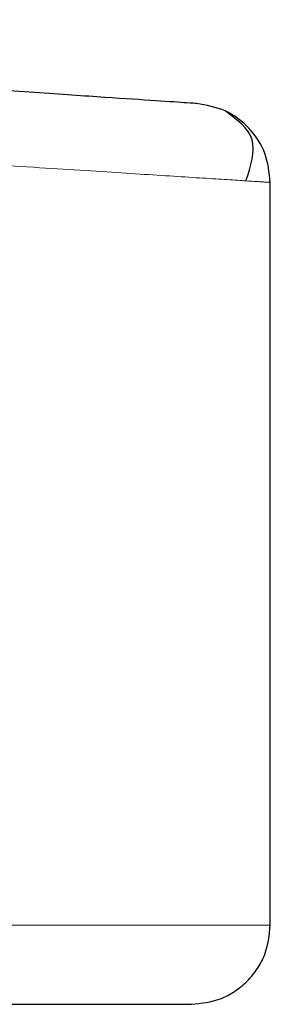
# Model space of a CAD drawing. Header units: millimetres. Extents: x 19 to 263, y 62 to 156.
# Tile 6 of 77: x 34.851 to 35.017, y 62.35 to 62.998. Entities that reach past the tile are written whole.
import ezdxf

# ---------------------------------------------------------------- set-up
doc = ezdxf.new("R2010")
doc.units = ezdxf.units.MM
doc.linetypes.add('PHANTOM', pattern=[12.7, 6.35, -1.27, 1.27, -1.27, 1.27, -1.27])

msp = doc.modelspace()

# ---------------------------------------------------------------- linework, layer by layer
at = {"color": 7, "linetype": 'Continuous', "lineweight": 25}
msp.add_line((35.01653, 62.40204), (35.01653, 62.89123), dxfattribs=at)
at = {"color": 8, "linetype": 'PHANTOM', "lineweight": 18}
msp.add_line((35.01653, 62.40204), (34.0102, 62.40204), dxfattribs=at)
at = {"color": 7, "linetype": 'Continuous', "lineweight": 25}
for points, knots in [([(34.96796, 62.94316), (34.96664, 62.94325), (34.96402, 62.94343), (34.94289, 62.94484), (34.90951, 62.94708), (34.86308, 62.95019), (34.80462, 62.95411), (34.73488, 62.95879), (34.65486, 62.96415), (34.5657, 62.97013), (34.46868, 62.97663), (34.36514, 62.98358), (34.25673, 62.99084), (34.18183, 62.99586), (34.14436, 62.99838)], [0, 0, 0, 0, 0.083265, 0.166495, 0.249769, 0.333065, 0.416337, 0.499665, 0.583021, 0.66636, 0.749752, 0.83317, 0.916563, 1, 1, 1, 1]), ([(35.01653, 62.89123), (35.01581, 62.89776), (35.01438, 62.91082), (35.0033, 62.92754), (34.98736, 62.93971), (34.97442, 62.94201), (34.96796, 62.94316)], [0, 0, 0, 0, 0.249997, 0.500004, 0.750002, 1, 1, 1, 1]), ([(35.00042, 62.89225), (35.00362, 62.90193), (35.00997, 62.92114), (34.99447, 62.93258), (34.98678, 62.93826)], [0, 0, 0, 0, 0.503795, 1, 1, 1, 1]), ([(34.96448, 62.34999), (34.97102, 62.35069), (34.9811, 62.35176), (34.99322, 62.35825), (35.00155, 62.36497), (35.00827, 62.37331), (35.01476, 62.38542), (35.01583, 62.3955), (35.01653, 62.40204)], [0, 0, 0, 0, 0.239452, 0.368358, 0.500002, 0.631637, 0.760544, 1, 1, 1, 1]), ([(34.0102, 62.34999), (34.03843, 62.34999), (34.09676, 62.34999), (34.1863, 62.34999), (34.2813, 62.34999), (34.38098, 62.34999), (34.48393, 62.34999), (34.57747, 62.34999), (34.66016, 62.34999), (34.73155, 62.34999), (34.7971, 62.34999), (34.85465, 62.34999), (34.90218, 62.34999), (34.93742, 62.34999), (34.96019, 62.34999), (34.96304, 62.34999), (34.96448, 62.34999)], [0, 0, 0, 0, 0.056512, 0.116766, 0.180699, 0.251723, 0.32802, 0.409681, 0.474925, 0.543225, 0.614383, 0.68811, 0.76403, 0.841683, 0.920535, 1, 1, 1, 1])]:
    msp.add_open_spline(points, degree=3, knots=knots, dxfattribs=at)
at = {"color": 8, "linetype": 'PHANTOM', "lineweight": 18}
msp.add_open_spline([(34.14801, 62.94644), (34.17959, 62.94443), (34.2389, 62.94067), (34.32669, 62.93508), (34.40926, 62.92983), (34.49193, 62.92458), (34.57024, 62.9196), (34.6442, 62.91491), (34.71045, 62.91069), (34.77854, 62.90636), (34.84542, 62.90211), (34.90676, 62.89821), (34.95528, 62.89512), (34.99025, 62.8929), (35.01242, 62.89149), (35.01516, 62.89132), (35.01653, 62.89123)], degree=3, knots=[0, 0, 0, 0, 0.066618, 0.12514, 0.189875, 0.250255, 0.316305, 0.380006, 0.441359, 0.500366, 0.585655, 0.668945, 0.75024, 0.834102, 0.917353, 1, 1, 1, 1], dxfattribs=at)

doc.saveas('drawing.dxf')
